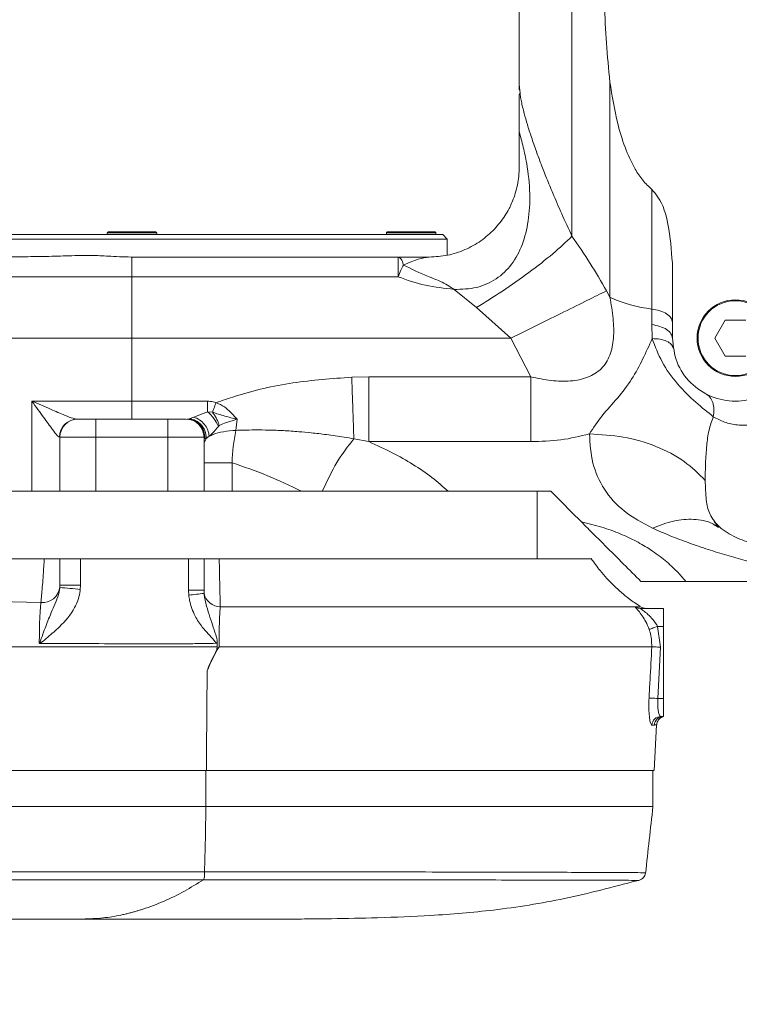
# Model space of a CAD drawing. Header units: millimetres. Extents: x 176 to 9387, y -11044 to -3322.
# Tile 29 of 256: x 4070 to 4149, y -8354 to -8245. Entities that reach past the tile are written whole.
import ezdxf

# ---------------------------------------------------------------- set-up
doc = ezdxf.new("R2010")
doc.units = ezdxf.units.MM
doc.header["$LTSCALE"] = 0.3175
doc.layers.add('1轮廓实线层', color=7, linetype='Continuous', lineweight=18)
doc.layers.add('7标注层', color=4, linetype='Continuous', lineweight=13)
doc.styles.add('标准汉字', font='gbenor.shx', dxfattribs={"bigfont": 'gbcbig.shx'})
doc.dimstyles.new('M1：15', dxfattribs={"dimscale": 15, "dimtxt": 3.5, "dimasz": 2.5, "dimexe": 2, "dimexo": 0, "dimgap": 0.5, "dimtad": 1, "dimdec": 4, "dimdsep": 46, "dimtxsty": '标准汉字', "dimcen": 5, "dimdle": 5, "dimclrd": 1, "dimclre": 1, "dimclrt": 256, "dimadec": 4, "dimazin": 2, "dimtfac": 1, "dimtdec": 4, "dimtmove": 0, "dimatfit": 3, "dimfxl": 1, "dimtolj": 1, "dimarcsym": 0})

# ---------------------------------------------------------------- blocks, each defined once
blk = doc.blocks.new('*D25')
at = {"layer": '7标注层', "color": 1, "lineweight": -2, "ltscale": 20, "transparency": 16777216}
blk.add_line((2886.15, -8313.78), (2975.18, -8298.08), dxfattribs=at)
blk.add_arc((3286.97, -8243.11), 346.6, 196.2021, 353.7979, dxfattribs=at)
at = {"layer": '7标注层', "color": 1, "lineweight": 30, "ltscale": 20, "transparency": 16777216}
for points in [[(3625.3, -8280.21), (3637.78, -8280.89), (3633.57, -8243.11)], [(2948.05, -8341.23), (2960.22, -8338.4), (2945.63, -8303.29)]]:
    blk.add_solid(points, dxfattribs=at)
at = {"layer": 'Defpoints', "color": 0, "lineweight": 30, "ltscale": 20, "transparency": 16777216}
for p in [(3008.69, -8243.11), (4726.49, -8243.11), (2886.15, -8313.78), (1869.32, -8493.08), (3149.69, -8561.36)]:
    blk.add_point(p, dxfattribs=at)
at = {"layer": '7标注层', "ltscale": 20, "transparency": 16777216, "insert": (3314.24, -8554.77), "char_height": 52.5, "attachment_point": 5, "rotation": 5, "style": '标准汉字'}
blk.add_mtext('\\A1;167%%D', dxfattribs=at)

msp = doc.modelspace()

# ---------------------------------------------------------------- linework, layer by layer
at = {"layer": '1轮廓实线层', "ltscale": 20}
for p, q in [((4130.82745, -8198.31493), (4130.82745, -8268.79149)), ((4124.96951, -8208.7683), (4124.96951, -8251.95279)), ((4124.96951, -8246.4046), (4124.96951, -8252.54098)), ((4124.96951, -8251.95279), (4125.06315, -8252.89564)), ((4135.04055, -8251.67553), (4135.04055, -8275.54919)), ((4124.96951, -8257.21176), (4124.96951, -8253.04914)), ((4125.04926, -8252.89553), (4124.9797, -8253.04943)), ((4124.96951, -8257.21176), (4124.96951, -8261.10682)), ((4139.6946, -8276.87181), (4139.6946, -8263.6083)), ((4079.21949, -8268.40682), (4079.21949, -8268.60681)), ((4084.71951, -8268.40682), (4079.21949, -8268.40682)), ((4079.3195, -8268.30682), (4084.61949, -8268.30682)), ((4084.71951, -8268.60681), (4084.71951, -8268.40682)), ((4110.21951, -8268.40682), (4110.21951, -8268.60681)), ((4115.71952, -8268.40682), (4110.21951, -8268.40682)), ((4110.31952, -8268.30682), (4115.61951, -8268.30682)), ((4115.71952, -8268.60681), (4115.71952, -8268.40682)), ((4116.96949, -8269.10682), (4046.9695, -8269.10682)), ((4047.46952, -8268.60681), (4116.46953, -8268.60681)), ((4116.96949, -8269.10682), (4116.46953, -8268.60681)), ((4116.96949, -8270.90154), (4116.96949, -8269.10682)), ((4081.96953, -8271.10682), (4081.96953, -8273.28863)), ((4111.52443, -8271.10682), (4081.96953, -8271.10682)), ((4111.52443, -8271.10682), (4111.52443, -8273.28863)), ((4114.96952, -8271.10682), (4111.52443, -8271.10682)), ((4141.96953, -8280.10682), (4141.96953, -8271.74334)), ((4081.96953, -8280.10673), (4081.96953, -8273.28863)), ((4111.52443, -8273.28863), (4081.96953, -8273.28863)), ((4117.74632, -8274.70224), (4120.22075, -8276.70578)), ((4134.65598, -8274.85975), (4135.04055, -8275.54919)), ((4120.22075, -8276.70578), (4124.04939, -8280.10683)), ((4139.67952, -8278.60502), (4139.6946, -8276.87181)), ((4147.82449, -8278.12362), (4146.67949, -8280.10682)), ((4150.1145, -8278.12362), (4147.82449, -8278.12362)), ((4139.73519, -8280.16188), (4139.67952, -8278.60501)), ((4084.60197, -8280.1067), (4081.96953, -8280.10673)), ((4081.96953, -8280.10673), (4081.96953, -8287.10681)), ((4103.33636, -8280.10701), (4084.60197, -8280.1067)), ((4106.9695, -8280.10673), (4103.33636, -8280.10701)), ((4124.04939, -8280.10683), (4106.9695, -8280.10673)), ((4126.27092, -8284.41359), (4124.04939, -8280.10683)), ((4146.67949, -8280.10682), (4147.82449, -8282.09001)), ((4147.82449, -8282.09001), (4150.1145, -8282.09001)), ((4106.37036, -8284.44697), (4108.2671, -8284.41359)), ((4108.2671, -8284.41359), (4108.2671, -8291.59738)), ((4108.2671, -8284.41359), (4126.27092, -8284.41359)), ((4126.27092, -8284.41359), (4126.27092, -8291.59738)), ((4070.85839, -8297.10682), (4070.85839, -8287.10681)), ((4070.85839, -8287.10681), (4081.96953, -8287.10681)), ((4081.96953, -8289.10682), (4081.96953, -8287.10681)), ((4081.96953, -8287.10681), (4090.36162, -8287.10681)), ((4090.36162, -8288.27662), (4090.36162, -8287.10681)), ((4075.88437, -8289.10682), (4075.96948, -8289.10682)), ((4075.96948, -8289.10682), (4077.96952, -8289.10682)), ((4077.96952, -8289.10682), (4077.96952, -8291.10682)), ((4077.96952, -8289.10682), (4085.96953, -8289.10682)), ((4085.96953, -8289.10682), (4085.96953, -8291.10682)), ((4085.96953, -8289.10682), (4087.96951, -8289.10682)), ((4088.08949, -8289.10682), (4088.32636, -8289.05964)), ((4088.32636, -8289.05964), (4088.84254, -8288.87332)), ((4090.36162, -8288.27662), (4090.89777, -8288.32125)), ((4093.66289, -8289.10682), (4093.50636, -8290.34391)), ((4091.65773, -8289.82128), (4091.56427, -8289.90687)), ((4073.96951, -8291.10682), (4073.91277, -8291.10682)), ((4077.96952, -8291.10682), (4073.96951, -8291.10682)), ((4073.96951, -8297.10682), (4073.96951, -8291.10682)), ((4077.96952, -8291.10682), (4077.96952, -8297.10682)), ((4085.96953, -8291.10682), (4077.96952, -8291.10682)), ((4085.96953, -8297.10682), (4085.96953, -8291.10682)), ((4089.96948, -8291.10682), (4085.96953, -8291.10682)), ((4089.96948, -8291.10682), (4089.96948, -8297.10682)), ((4089.96948, -8291.71687), (4090.20743, -8291.24727)), ((4090.55152, -8290.99884), (4090.20743, -8291.24728)), ((4106.60729, -8291.27689), (4108.2671, -8291.59738)), ((4108.2671, -8291.59738), (4126.27092, -8291.59738)), ((4093.08061, -8293.94019), (4093.08061, -8297.10682)), ((4035.86206, -8297.10682), (4070.85839, -8297.10682)), ((4073.96951, -8297.10682), (4070.85839, -8297.10682)), ((4077.96952, -8297.10682), (4073.96951, -8297.10682)), ((4085.96953, -8297.10682), (4077.96952, -8297.10682)), ((4089.96948, -8297.10682), (4085.96953, -8297.10682)), ((4093.08061, -8297.10682), (4089.96948, -8297.10682)), ((4093.08061, -8297.10682), (4100.78421, -8297.10682)), ((4100.78421, -8297.10682), (4103.09729, -8297.10682)), ((4117.07988, -8297.10682), (4128.46949, -8297.10682)), ((4126.96948, -8304.60682), (4126.96948, -8297.10682)), ((4146.76317, -8300.91073), (4147.09624, -8301.11133)), ((4146.96952, -8300.92655), (4146.96952, -8301.0497)), ((4147.01971, -8300.97558), (4147.05094, -8300.99096)), ((4072.23609, -8304.60682), (4061.13103, -8304.60682)), ((4073.96951, -8307.53657), (4073.96951, -8304.60682)), ((4073.96951, -8304.60682), (4076.25696, -8304.60682)), ((4076.25696, -8304.60682), (4076.25696, -8307.53657)), ((4076.25696, -8304.60682), (4088.25519, -8304.60682)), ((4088.25519, -8308.09402), (4088.25519, -8304.60682)), ((4088.25519, -8304.60682), (4089.96948, -8304.60682)), ((4089.96948, -8304.60682), (4089.96948, -8308.09402)), ((4132.96953, -8304.60682), (4091.65755, -8304.60682)), ((4073.95825, -8307.79659), (4073.96951, -8307.53657)), ((4076.25696, -8307.53657), (4073.96951, -8307.53657)), ((4076.25696, -8307.53657), (4076.23443, -8307.99389)), ((4168.46952, -8307.10682), (4143.45404, -8307.10682)), ((4088.28023, -8308.62584), (4088.25519, -8308.09402)), ((4089.96948, -8308.09402), (4088.25519, -8308.09402)), ((4089.96948, -8308.09402), (4089.982, -8308.43812)), ((4071.8632, -8309.45859), (4055.96664, -8309.10681)), ((4138.44982, -8310.10682), (4140.96948, -8310.10682)), ((4140.96948, -8310.10682), (4140.96948, -8312.10681)), ((4140.32641, -8312.10681), (4140.66747, -8314.4157)), ((4140.96948, -8312.10681), (4140.32641, -8312.10681)), ((4140.96948, -8320.10681), (4140.96948, -8312.10681)), ((4140.66747, -8314.4157), (4140.3661, -8320.10681)), ((4140.3661, -8320.10681), (4140.96948, -8320.10681)), ((4140.96948, -8320.10681), (4140.96948, -8322.10682)), ((4139.97534, -8323.05415), (4139.70306, -8323.05415)), ((4139.96908, -8328.10682), (4140.22836, -8323.01997)), ((4140.96948, -8322.10682), (4140.69256, -8322.10682)), ((4090.17881, -8332.10682), (4090.17881, -8328.10682)), ((4139.81732, -8332.10682), (4139.81732, -8328.10682)), ((4138.23452, -8340.31022), (4138.00314, -8340.3068)), ((4076.46832, -8344.59006), (4066.81362, -8344.59246)), ((4079.9677, -8344.59042), (4076.46832, -8344.59006))]:
    msp.add_line(p, q, dxfattribs=at)
at = {"layer": '1轮廓实线层', "lineweight": 0, "ltscale": 20}
for points in [[(4111.52443, -8271.10682), (4111.60543, -8271.12124), (4111.6859, -8271.16442), (4111.76511, -8271.23605), (4111.84266, -8271.33559), (4111.91788, -8271.46234), (4111.99024, -8271.61539), (4112.05926, -8271.79362), (4112.12447, -8271.99576)], [(4128.46949, -8297.10682), (4129.65432, -8298.29159), (4130.7899, -8299.4272), (4131.8753, -8300.51262)], [(4139.39991, -8312.44014), (4139.44247, -8312.42483), (4139.51185, -8312.39987), (4139.60597, -8312.36602), (4139.7219, -8312.3243), (4139.85625, -8312.27598), (4140.00478, -8312.22252), (4140.16315, -8312.16556), (4140.32641, -8312.10681)], [(4140.66747, -8314.4157), (4140.49533, -8314.40667), (4140.32837, -8314.39791), (4140.17156, -8314.38969), (4140.02958, -8314.38224), (4139.90667, -8314.3758), (4139.80654, -8314.37055), (4139.73221, -8314.36665), (4139.6859, -8314.36422)], [(4140.3661, -8320.10681), (4140.19409, -8320.09764), (4140.02725, -8320.08872), (4139.87049, -8320.08037), (4139.72857, -8320.07279), (4139.60573, -8320.06623), (4139.50559, -8320.06088), (4139.43121, -8320.05691), (4139.38471, -8320.05444)]]:
    msp.add_lwpolyline(points, dxfattribs=at)
at = {"layer": '1轮廓实线层', "ltscale": 20}
for radius in [4.25, 4.15]:
    msp.add_circle((4148.96951, -8280.10682), radius, dxfattribs=at)
at = {"layer": '1轮廓实线层', "lineweight": 0, "ltscale": 20}
for centre, radius, start, end in [((4079.31951, -8268.40682), 0.1, 90, 180), ((4084.61951, -8268.40682), 0.1, 0, 90), ((4110.31951, -8268.40682), 0.1, 90, 180), ((4115.61951, -8268.40682), 0.1, 0, 90), ((4141.28078, -8262.44064), 14.51808, 244.5435737, 263.7276094), ((4075.89868, -8291.09272), 1.98596, 90.4127296, 180.4066128), ((4075.96951, -8291.10682), 2, 90, 180), ((4087.96951, -8291.10682), 2, 0, 90), ((4088.0699, -8291.09175), 1.98503, 355.750722, 89.4345015), ((4087.33515, -8291.76799), 4.62051, 23.7530178, 49.0798282), ((4072.0192, -8307.50377), 1.96103, 265.437257, 351.4125252), ((4071.18707, -8352.99542), 45.2837, 83.6004634, 86.4915375), ((4085.34912, -8274.24587), 34.50469, 274.8730465, 277.7163077), ((4091.81294, -8308.05295), 1.87102, 191.8799359, 268.9648144), ((4138.45018, -8309.12371), 0.98311, 236.1467239, 269.9785107), ((4139.01346, -8309.10674), 1.00007, 235.07654, 269.9475397), ((4140.69674, -8323.10162), 0.99481, 90.2407456, 177.2646563), ((4140.97159, -8323.10433), 0.99752, 90.1210628, 177.1160475)]:
    msp.add_arc(centre, radius, start, end, dxfattribs=at)
at = {"layer": '1轮廓实线层', "ltscale": 20}
for points, knots in [([(4135.04055, -8234.5381), (4134.7567, -8237.36903), (4134.18397, -8243.08117), (4134.75335, -8248.79397), (4135.04055, -8251.67553)], [0, 0, 0, 0, 8.535601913, 17.222837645, 17.222837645, 17.222837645, 17.222837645]), ([(4139.6946, -8263.6083), (4139.34561, -8263.27716), (4138.63477, -8262.60266), (4137.61142, -8261.01973), (4136.65848, -8258.91148), (4135.67241, -8255.67482), (4135.28501, -8253.22281), (4135.04055, -8251.67553)], [0, 0, 0, 0, 1.442860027, 2.938893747, 5.632220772, 8.384702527, 13.09197671, 13.09197671, 13.09197671, 13.09197671]), ([(4125.06315, -8252.89564), (4125.07215, -8253.01369), (4125.09288, -8253.28563), (4125.20661, -8253.83814), (4125.34433, -8254.46828), (4125.55888, -8255.31379), (4125.87326, -8256.41525), (4126.32441, -8257.82675), (4126.84217, -8259.30968), (4127.41216, -8260.83723), (4128.02131, -8262.38638), (4128.7766, -8264.21623), (4129.70679, -8266.36847), (4130.44239, -8267.95894), (4130.82745, -8268.79149)], [0, 0, 0, 0, 0.602746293, 1.388508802, 2.213563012, 3.08059819, 4.496916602, 6.035976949, 7.706721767, 9.150829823, 10.691849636, 12.333728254, 14.538073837, 16.959470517, 16.959470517, 16.959470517, 16.959470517]), ([(4117.74632, -8274.70224), (4118.58835, -8274.67904), (4120.22427, -8274.63396), (4122.48673, -8273.63227), (4124.23682, -8271.94506), (4125.40971, -8269.69741), (4126.05834, -8267.03169), (4126.22026, -8263.94946), (4125.90915, -8261.11938), (4125.4, -8258.7678), (4125.1193, -8257.75319), (4124.96951, -8257.21176)], [0, 0, 0, 0, 2.434949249, 4.730701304, 7.029455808, 9.465679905, 12.139122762, 15.060082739, 18.40797298, 20.370946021, 22.617058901, 22.617058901, 22.617058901, 22.617058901]), ([(4114.96952, -8271.10682), (4115.65045, -8271.0667), (4117.00735, -8270.98675), (4118.97309, -8270.3423), (4120.76528, -8269.34097), (4122.26079, -8268.04035), (4123.23143, -8266.79899), (4123.80381, -8265.81484), (4124.05821, -8265.28542), (4124.17573, -8265.01204), (4124.20993, -8264.9297), (4124.4536, -8264.33935), (4124.72913, -8263.43369), (4124.93815, -8262.13879), (4124.95907, -8261.4503), (4124.96951, -8261.10681)], [0, 0, 0, 0, 1.976136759, 3.937898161, 5.902744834, 7.880149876, 9.840714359, 10.829853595, 11.53335108, 11.728674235, 11.787195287, 11.819713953, 13.783725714, 14.775447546, 15.762765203, 15.762765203, 15.762765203, 15.762765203]), ([(4141.96953, -8271.74334), (4141.86388, -8270.3203), (4141.67911, -8267.83168), (4140.88076, -8264.96107), (4139.93175, -8263.87877), (4139.6946, -8263.6083)], [0, 0, 0, 0, 4.354358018, 7.614880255, 8.70114266, 8.70114266, 8.70114266, 8.70114266]), ([(4120.22075, -8276.70578), (4121.19185, -8276.10263), (4123.20124, -8274.85459), (4126.1139, -8272.7993), (4128.82034, -8270.68969), (4130.15677, -8269.42578), (4130.82745, -8268.79149)], [0, 0, 0, 0, 3.085061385, 6.383577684, 9.812784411, 13.267454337, 13.267454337, 13.267454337, 13.267454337]), ([(4130.82745, -8268.79149), (4131.51334, -8269.78167), (4132.8606, -8271.72662), (4134.06483, -8273.82812), (4134.65598, -8274.85975)], [0, 0, 0, 0, 3.656157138, 7.181603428, 7.181603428, 7.181603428, 7.181603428]), ([(4082.20216, -8271.10615), (4081.33928, -8271.08781), (4079.84436, -8271.05604), (4077.76029, -8270.89542), (4076.09318, -8270.93172), (4074.66596, -8270.97855), (4073.37331, -8271.0124), (4071.62011, -8271.05111), (4069.41629, -8271.07827), (4066.96309, -8271.09368), (4065.11551, -8271.09949), (4064.18366, -8271.10521), (4063.92207, -8271.10682)], [0, 0, 0, 0, 2.518253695, 4.362779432, 6.016958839, 7.285334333, 8.523632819, 9.849356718, 12.573589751, 15.148472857, 17.407481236, 18.289082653, 18.289082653, 18.289082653, 18.289082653]), ([(4112.12447, -8271.99576), (4112.68514, -8271.74189), (4113.7785, -8271.24683), (4114.57935, -8271.15269), (4114.96952, -8271.10682)], [0, 0, 0, 0, 1.546032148, 3.014902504, 3.014902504, 3.014902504, 3.014902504]), ([(4111.52443, -8273.28862), (4111.62845, -8273.04021), (4111.83648, -8272.54341), (4112.02847, -8272.17832), (4112.12447, -8271.99577)], [0, 0, 0, 0, 0.713324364, 1.42665303, 1.42665303, 1.42665303, 1.42665303]), ([(4112.12447, -8271.99577), (4112.99114, -8272.42734), (4114.37467, -8273.11629), (4116.16212, -8273.74011), (4117.12903, -8274.28013), (4117.55696, -8274.57262), (4117.74632, -8274.70205)], [0, 0, 0, 0, 2.958570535, 4.722969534, 5.581047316, 6.262132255, 6.262132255, 6.262132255, 6.262132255]), ([(4035.86206, -8273.28864), (4036.74173, -8273.28864), (4038.50109, -8273.28864), (4042.5314, -8273.28864), (4047.46229, -8273.28864), (4053.27528, -8273.28864), (4059.79764, -8273.28864), (4066.87417, -8273.28864), (4074.32656, -8273.28863), (4079.42187, -8273.28863), (4081.96953, -8273.28863)], [0, 0, 0, 0, 5.763436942, 11.526836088, 17.290270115, 23.053721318, 28.817157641, 34.580602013, 40.344027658, 46.107470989, 46.107470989, 46.107470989, 46.107470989]), ([(4111.52443, -8273.28863), (4112.5205, -8273.65317), (4114.51771, -8274.3841), (4116.67922, -8274.53861), (4117.74241, -8274.70164), (4117.74632, -8274.70224)], [0, 0, 0, 0, 3.202936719, 6.422144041, 6.434038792, 6.434038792, 6.434038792, 6.434038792]), ([(4134.65598, -8274.85975), (4133.982, -8275.19316), (4132.61921, -8275.86731), (4129.97777, -8277.17408), (4127.0775, -8278.60881), (4125.04852, -8279.61256), (4124.04939, -8280.10683)], [0, 0, 0, 0, 2.938768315, 5.942188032, 8.932469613, 11.833494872, 11.833494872, 11.833494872, 11.833494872]), ([(4135.04055, -8275.54919), (4135.17665, -8276.3409), (4135.44027, -8277.87446), (4135.50222, -8280.0618), (4135.14513, -8282.00495), (4134.18431, -8283.57335), (4132.59556, -8284.55783), (4130.62816, -8284.93421), (4128.47143, -8284.87352), (4127.01673, -8284.56948), (4126.27092, -8284.41359)], [0, 0, 0, 0, 2.418458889, 4.684644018, 6.764967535, 8.674223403, 10.523958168, 12.446703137, 14.490308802, 16.640358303, 16.640358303, 16.640358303, 16.640358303]), ([(4139.6946, -8276.87181), (4139.99996, -8276.92566), (4140.62849, -8277.03651), (4141.37384, -8277.38962), (4141.87681, -8277.8385), (4141.9392, -8278.17218), (4141.96953, -8278.33441)], [0, 0, 0, 0, 0.71651542, 1.474840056, 2.233709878, 2.951715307, 2.951715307, 2.951715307, 2.951715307]), ([(4141.96953, -8280.10682), (4141.93902, -8279.94002), (4141.87623, -8279.59675), (4141.37005, -8279.13507), (4140.61933, -8278.77244), (4139.98683, -8278.65976), (4139.67952, -8278.60502)], [0, 0, 0, 0, 0.726881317, 1.495980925, 2.265119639, 2.991956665, 2.991956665, 2.991956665, 2.991956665]), ([(4035.86206, -8280.10681), (4036.58203, -8280.10681), (4038.02198, -8280.1068), (4041.29091, -8280.10679), (4045.79113, -8280.10678), (4051.84058, -8280.10677), (4058.66363, -8280.10676), (4066.08987, -8280.10675), (4073.92577, -8280.10674), (4079.28827, -8280.10673), (4081.96953, -8280.10673)], [0, 0, 0, 0, 4.09483907, 8.189657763, 14.509266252, 20.828896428, 27.14857891, 33.468193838, 39.78781353, 46.107470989, 46.107470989, 46.107470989, 46.107470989]), ([(4132.76377, -8290.73741), (4133.20721, -8290.05962), (4134.09132, -8288.70825), (4135.93423, -8286.75566), (4137.50486, -8284.69706), (4138.69764, -8282.45717), (4139.38889, -8280.92798), (4139.73519, -8280.16188)], [0, 0, 0, 0, 2.5345884, 5.053386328, 7.644808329, 10.195242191, 12.755720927, 12.755720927, 12.755720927, 12.755720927]), ([(4142.05965, -8281.22655), (4142.00734, -8281.07902), (4141.89995, -8280.77615), (4141.37257, -8280.42688), (4140.63418, -8280.19637), (4140.02965, -8280.17319), (4139.73519, -8280.16189)], [0, 0, 0, 0, 0.677949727, 1.391771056, 2.105666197, 2.783607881, 2.783607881, 2.783607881, 2.783607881]), ([(4139.73519, -8280.1619), (4140.05844, -8281.02335), (4140.70408, -8282.74394), (4142.49527, -8285.2638), (4144.62335, -8287.32335), (4145.88403, -8288.32324), (4146.5154, -8288.82399)], [0, 0, 0, 0, 2.809128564, 5.610700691, 8.413707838, 11.22585192, 11.22585192, 11.22585192, 11.22585192]), ([(4155.96953, -8280.10682), (4155.8643, -8281.02299), (4155.65384, -8282.85534), (4154.0351, -8285.18541), (4151.72129, -8286.74235), (4148.96952, -8287.28905), (4146.21774, -8286.74232), (4143.90391, -8285.18544), (4142.28515, -8282.85534), (4142.07474, -8281.02299), (4141.96953, -8280.10682)], [0, 0, 0, 0, 2.799551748, 5.599107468, 8.398633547, 11.198210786, 13.997728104, 16.79730498, 19.596860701, 22.39640053, 22.39640053, 22.39640053, 22.39640053]), ([(4091.29372, -8287.28266), (4092.00971, -8287.0341), (4094.78467, -8286.07075), (4099.81205, -8284.90493), (4104.1794, -8284.59996), (4106.37036, -8284.44697)], [0, 0, 0, 0, 2.279037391, 8.832797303, 15.430391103, 15.430391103, 15.430391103, 15.430391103]), ([(4106.37036, -8284.44697), (4106.39199, -8285.07044), (4106.43558, -8286.32709), (4106.49866, -8288.14481), (4106.55753, -8289.8436), (4106.59081, -8290.80234), (4106.60729, -8291.27689)], [0, 0, 0, 0, 1.699291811, 3.425052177, 5.146686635, 6.834029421, 6.834029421, 6.834029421, 6.834029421]), ([(4146.5154, -8288.82399), (4146.55497, -8288.55099), (4146.6356, -8287.99481), (4146.49706, -8287.24613), (4146.18657, -8286.63583), (4145.85178, -8286.40351), (4145.68868, -8286.29034)], [0, 0, 0, 0, 0.714599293, 1.455836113, 2.191331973, 2.89000337, 2.89000337, 2.89000337, 2.89000337]), ([(4070.85839, -8287.10681), (4070.863, -8287.10878), (4071.56894, -8287.40905), (4072.83664, -8287.96116), (4074.35849, -8288.60614), (4075.39126, -8289.02027), (4075.74071, -8289.0816), (4075.88437, -8289.10682)], [0, 0, 0, 0, 0.013182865, 2.01892818, 3.673804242, 4.702763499, 5.421110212, 5.421110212, 5.421110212, 5.421110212]), ([(4073.91277, -8291.10682), (4073.86308, -8291.08382), (4073.79526, -8291.05244), (4073.54848, -8290.78806), (4073.05276, -8290.14419), (4072.11067, -8288.81872), (4071.31373, -8287.71202), (4070.86091, -8287.11017), (4070.85839, -8287.10681)], [0, 0, 0, 0, 0.547507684, 0.74725182, 1.724864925, 3.235890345, 5.040929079, 5.051044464, 5.051044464, 5.051044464, 5.051044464]), ([(4090.36162, -8287.10681), (4090.57072, -8287.1206), (4090.88959, -8287.14161), (4091.19017, -8287.24655), (4091.29366, -8287.28267)], [0, 0, 0, 0, 0.6275820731, 0.9570990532, 0.9570990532, 0.9570990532, 0.9570990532]), ([(4090.89777, -8288.32125), (4090.94985, -8288.18463), (4091.07183, -8287.86472), (4091.21286, -8287.49469), (4091.29366, -8287.28267)], [0, 0, 0, 0, 0.474652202, 1.111470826, 1.111470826, 1.111470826, 1.111470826]), ([(4091.29378, -8287.28271), (4091.2938, -8287.28271), (4091.39441, -8287.30786), (4091.79688, -8287.45428), (4092.67555, -8287.98943), (4093.25118, -8288.70076), (4093.66084, -8289.1048), (4093.66289, -8289.10682)], [0, 0, 0, 0, 0.000061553, 0.311689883, 1.282906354, 3.045279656, 3.054128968, 3.054128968, 3.054128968, 3.054128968]), ([(4088.32636, -8289.05964), (4088.45321, -8289.07714), (4088.70689, -8289.11214), (4089.07189, -8289.26328), (4089.40659, -8289.4799), (4089.69726, -8289.76039), (4089.93253, -8290.09148), (4090.10087, -8290.46002), (4090.20259, -8290.85163), (4090.20581, -8291.11539), (4090.20743, -8291.24727)], [0, 0, 0, 0, 0.399188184, 0.798339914, 1.197518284, 1.596720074, 1.995901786, 2.395057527, 2.794246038, 3.193418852, 3.193418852, 3.193418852, 3.193418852]), ([(4088.84254, -8288.87332), (4088.90752, -8288.84784), (4089.3158, -8288.68776), (4089.84062, -8288.47736), (4090.29874, -8288.30085), (4090.36162, -8288.27662)], [0, 0, 0, 0, 0.229122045, 1.439507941, 1.632098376, 1.632098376, 1.632098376, 1.632098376]), ([(4088.84254, -8288.87332), (4089.05702, -8288.95809), (4089.486, -8289.12762), (4090.03561, -8289.65724), (4090.43633, -8290.30955), (4090.51313, -8290.76907), (4090.55152, -8290.99883)], [0, 0, 0, 0, 0.729885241, 1.459768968, 2.189662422, 2.919553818, 2.919553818, 2.919553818, 2.919553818]), ([(4090.89777, -8288.32125), (4090.98138, -8288.43333), (4091.14862, -8288.65751), (4091.36315, -8289.0395), (4091.54236, -8289.4346), (4091.61927, -8289.69239), (4091.65773, -8289.82128)], [0, 0, 0, 0, 0.423737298, 0.847495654, 1.271264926, 1.694998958, 1.694998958, 1.694998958, 1.694998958]), ([(4090.89777, -8288.32125), (4091.35223, -8288.47265), (4092.25791, -8288.77436), (4093.18327, -8288.99143), (4093.65776, -8289.10558), (4093.66289, -8289.10682)], [0, 0, 0, 0, 1.436057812, 2.861838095, 2.877410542, 2.877410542, 2.877410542, 2.877410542]), ([(4093.66289, -8289.10682), (4093.65778, -8289.10838), (4093.56354, -8289.13727), (4093.37736, -8289.19257), (4092.97491, -8289.31154), (4092.36535, -8289.47579), (4091.91548, -8289.69544), (4091.65773, -8289.82128)], [0, 0, 0, 0, 0.015403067, 0.284296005, 0.559968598, 1.233254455, 2.136557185, 2.136557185, 2.136557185, 2.136557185]), ([(4146.5154, -8288.82399), (4146.34111, -8289.32049), (4145.9761, -8290.36034), (4145.7605, -8292.14124), (4145.6377, -8294.08232), (4145.62301, -8295.27583), (4145.61531, -8295.90207)], [0, 0, 0, 0, 1.489639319, 3.119846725, 5.052953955, 7.187006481, 7.187006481, 7.187006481, 7.187006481]), ([(4152.46948, -8289.24639), (4151.92521, -8289.43251), (4150.83699, -8289.80463), (4149.18679, -8289.80047), (4147.68824, -8289.46074), (4146.91231, -8289.03948), (4146.5154, -8288.82399)], [0, 0, 0, 0, 1.560679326, 3.120444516, 4.647465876, 6.246629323, 6.246629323, 6.246629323, 6.246629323]), ([(4091.56427, -8289.90687), (4091.52239, -8289.95562), (4091.21823, -8290.30969), (4090.85793, -8290.71201), (4090.59466, -8290.95845), (4090.55152, -8290.99883)], [0, 0, 0, 0, 0.175579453, 1.275286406, 1.490819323, 1.490819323, 1.490819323, 1.490819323]), ([(4093.50636, -8290.34391), (4093.63718, -8290.33877), (4093.89998, -8290.32844), (4094.62459, -8290.30657), (4095.71785, -8290.29066), (4097.21425, -8290.30776), (4098.8197, -8290.3695), (4100.38217, -8290.47332), (4101.97688, -8290.61889), (4103.6572, -8290.81449), (4105.23801, -8291.04181), (4106.24805, -8291.21521), (4106.60729, -8291.27689)], [0, 0, 0, 0, 0.390446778, 0.784378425, 2.163095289, 3.654598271, 5.257961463, 6.972556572, 8.349434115, 10.066474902, 12.060171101, 13.160671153, 13.160671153, 13.160671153, 13.160671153]), ([(4090.20743, -8291.24726), (4090.16656, -8291.25855), (4090.10272, -8291.27618), (4090.06357, -8291.24871), (4090.04947, -8291.23883)], [0, 0, 0, 0, 0.1111567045, 0.1736623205, 0.1736623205, 0.1736623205, 0.1736623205]), ([(4090.55158, -8290.99882), (4090.68829, -8290.93015), (4091.09832, -8290.7242), (4092.08309, -8290.45551), (4093.03194, -8290.38111), (4093.50636, -8290.34391)], [0, 0, 0, 0, 0.612206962, 1.83621548, 3.060238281, 3.060238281, 3.060238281, 3.060238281]), ([(4093.50636, -8290.34395), (4093.29349, -8291.53102), (4093.08061, -8292.71812), (4093.08061, -8293.94014), (4093.08061, -8293.94016)], [0, 0, 0, 0, 3.634023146, 3.63408223, 3.63408223, 3.63408223, 3.63408223]), ([(4103.09729, -8297.10682), (4103.61636, -8295.99457), (4104.64938, -8293.78103), (4105.95681, -8292.10884), (4106.60729, -8291.27689)], [0, 0, 0, 0, 3.441381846, 6.848829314, 6.848829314, 6.848829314, 6.848829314]), ([(4126.27092, -8291.59738), (4127.38339, -8291.56659), (4129.60775, -8291.50501), (4131.71194, -8290.99323), (4132.76377, -8290.73741)], [0, 0, 0, 0, 3.293907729, 6.586138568, 6.586138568, 6.586138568, 6.586138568]), ([(4132.76377, -8290.73741), (4134.02911, -8290.80648), (4136.60285, -8290.94697), (4140.21944, -8292.03717), (4143.39509, -8293.67659), (4144.88353, -8295.16857), (4145.61531, -8295.90208)], [0, 0, 0, 0, 3.52495397, 7.169823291, 10.814661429, 14.339574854, 14.339574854, 14.339574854, 14.339574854]), ([(4132.76377, -8290.73741), (4132.83393, -8291.83934), (4132.97421, -8294.04283), (4134.29377, -8296.92897), (4136.45128, -8299.41594), (4138.66289, -8300.60583), (4139.76863, -8301.20074)], [0, 0, 0, 0, 3.387683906, 6.774199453, 10.159799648, 13.544999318, 13.544999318, 13.544999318, 13.544999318]), ([(4117.07988, -8297.10682), (4116.50314, -8296.58709), (4115.34926, -8295.54729), (4113.21266, -8294.11724), (4110.86531, -8292.77778), (4109.14467, -8291.99608), (4108.2671, -8291.59738)], [0, 0, 0, 0, 2.612978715, 5.227697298, 7.789940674, 10.457048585, 10.457048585, 10.457048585, 10.457048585]), ([(4089.96948, -8293.94016), (4090.01343, -8293.94016), (4090.10133, -8293.94015), (4090.78958, -8293.94016), (4091.7957, -8293.94016), (4092.6523, -8293.94016), (4093.08061, -8293.94016)], [0, 0, 0, 0, 0.777805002, 1.555586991, 2.333335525, 3.111124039, 3.111124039, 3.111124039, 3.111124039]), ([(4093.08061, -8293.94019), (4094.40518, -8294.39515), (4097.07404, -8295.31186), (4099.54141, -8296.50556), (4100.78421, -8297.10682)], [0, 0, 0, 0, 4.141156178, 8.343995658, 8.343995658, 8.343995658, 8.343995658]), ([(4145.61531, -8295.90208), (4145.64179, -8296.63646), (4145.6933, -8298.06475), (4145.98429, -8299.4892), (4146.43974, -8300.13061), (4146.59503, -8300.34931)], [0, 0, 0, 0, 1.920027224, 3.734237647, 4.672834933, 4.672834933, 4.672834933, 4.672834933]), ([(4103.09729, -8297.10682), (4104.28691, -8297.10682), (4106.66605, -8297.10682), (4110.09599, -8297.10682), (4112.96075, -8297.10682), (4115.26921, -8297.10682), (4116.47703, -8297.10682), (4117.07988, -8297.10682)], [0, 0, 0, 0, 3.634614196, 7.268875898, 10.580934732, 12.284735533, 13.982594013, 13.982594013, 13.982594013, 13.982594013]), ([(4143.45404, -8307.10682), (4143.14596, -8306.74139), (4142.53713, -8306.01925), (4141.24029, -8304.81091), (4139.71674, -8303.67045), (4138.01531, -8302.65738), (4136.20776, -8301.80508), (4134.17665, -8301.05452), (4132.6424, -8300.69325), (4131.8753, -8300.51262)], [0, 0, 0, 0, 2.317546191, 4.579872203, 6.803938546, 8.540265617, 10.20555362, 11.906038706, 13.606407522, 13.606407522, 13.606407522, 13.606407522]), ([(4131.8753, -8300.51262), (4132.34529, -8300.9826), (4133.28509, -8301.92237), (4134.87653, -8303.51384), (4136.57292, -8305.21019), (4137.83664, -8306.47395), (4138.46948, -8307.10682)], [0, 0, 0, 0, 1.543175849, 3.085768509, 6.200792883, 9.325593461, 9.325593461, 9.325593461, 9.325593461]), ([(4139.76863, -8301.20074), (4140.5525, -8300.89079), (4142.13011, -8300.26699), (4144.36252, -8300.15854), (4145.93899, -8300.38382), (4146.6356, -8300.82917), (4146.76317, -8300.91073)], [0, 0, 0, 0, 2.267346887, 4.563206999, 6.835661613, 7.345129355, 7.345129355, 7.345129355, 7.345129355]), ([(4139.76863, -8301.20074), (4140.42177, -8301.48735), (4141.73541, -8302.06379), (4143.81189, -8302.84374), (4145.91482, -8303.56172), (4148.00279, -8304.21032), (4150.17528, -8304.83976), (4151.65901, -8305.23576), (4152.46948, -8305.45207)], [0, 0, 0, 0, 2.196337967, 4.417362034, 6.705596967, 8.854382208, 10.921912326, 13.410793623, 13.410793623, 13.410793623, 13.410793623]), ([(4146.5787, -8300.362), (4146.66347, -8300.47415), (4147.16893, -8301.14283), (4148.48765, -8302.00734), (4150.40601, -8302.84508), (4151.78947, -8302.94331), (4152.46948, -8302.99159)], [0, 0, 0, 0, 0.427295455, 2.54768897, 4.667986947, 6.717615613, 6.717615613, 6.717615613, 6.717615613]), ([(4146.59503, -8300.34931), (4146.6774, -8300.53295), (4146.79301, -8300.79071), (4147.06339, -8300.9699), (4147.14113, -8301.02143)], [0, 0, 0, 0, 0.6422312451, 0.9013956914, 0.9013956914, 0.9013956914, 0.9013956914]), ([(4071.8632, -8309.45859), (4071.9131, -8308.93287), (4072.01441, -8307.86559), (4072.14539, -8306.06542), (4072.21874, -8304.88583), (4072.23609, -8304.60682)], [0, 0, 0, 0, 2.071453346, 4.205368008, 4.866505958, 4.866505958, 4.866505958, 4.866505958]), ([(4072.23609, -8304.60682), (4072.4196, -8304.60682), (4072.78531, -8304.60682), (4073.29335, -8304.60682), (4073.7664, -8304.60682), (4073.95304, -8304.60682), (4073.96642, -8304.60682), (4073.96951, -8304.60682)], [0, 0, 0, 0, 0.264713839, 0.527516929, 0.9385575, 1.549658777, 1.733422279, 1.733422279, 1.733422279, 1.733422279]), ([(4089.96948, -8304.60682), (4089.99819, -8304.60682), (4090.05069, -8304.60682), (4090.45128, -8304.60682), (4090.96181, -8304.60682), (4091.3909, -8304.60682), (4091.62047, -8304.60682), (4091.65755, -8304.60682)], [0, 0, 0, 0, 0.527088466, 0.964205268, 1.321276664, 1.628819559, 1.688063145, 1.688063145, 1.688063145, 1.688063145]), ([(4091.65755, -8304.60682), (4091.67659, -8305.63877), (4091.71419, -8307.67578), (4091.75768, -8309.18099), (4091.77914, -8309.92366)], [0, 0, 0, 0, 2.694268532, 5.318303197, 5.318303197, 5.318303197, 5.318303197]), ([(4138.38932, -8309.86949), (4137.98335, -8309.60127), (4136.95828, -8308.92403), (4135.46782, -8307.59966), (4134.04174, -8306.10453), (4133.28538, -8305.02279), (4132.96541, -8304.56519)], [0, 0, 0, 0, 1.461368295, 3.689965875, 5.976812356, 7.653498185, 7.653498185, 7.653498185, 7.653498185]), ([(4071.68099, -8313.95941), (4071.68331, -8313.95912), (4071.68646, -8313.95874), (4071.6946, -8313.95481), (4071.70505, -8313.94462), (4071.75534, -8313.86603), (4071.89355, -8313.45046), (4072.25401, -8312.47165), (4072.8502, -8310.87033), (4073.53368, -8309.44176), (4073.90104, -8308.31991), (4073.94995, -8307.87247), (4073.95825, -8307.79659)], [0, 0, 0, 0, 0.006505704, 0.008844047, 0.025257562, 0.046244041, 0.269867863, 1.234223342, 2.995944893, 5.276672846, 6.377859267, 6.602732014, 6.602732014, 6.602732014, 6.602732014]), ([(4138.46948, -8307.10682), (4139.00466, -8307.10682), (4140.07808, -8307.10682), (4141.92645, -8307.10682), (4143.06906, -8307.10682), (4143.45404, -8307.10682)], [0, 0, 0, 0, 1.980540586, 3.972421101, 4.984557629, 4.984557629, 4.984557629, 4.984557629]), ([(4076.23443, -8307.99389), (4076.21813, -8308.1242), (4076.13066, -8308.82347), (4075.54503, -8310.36577), (4074.19499, -8311.96219), (4072.83305, -8313.10622), (4072.12504, -8313.73646), (4071.82204, -8313.9514), (4071.7639, -8313.99264)], [0, 0, 0, 0, 0.395826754, 2.124193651, 4.876938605, 6.618213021, 7.529478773, 7.745850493, 7.745850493, 7.745850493, 7.745850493]), ([(4091.32972, -8313.98232), (4091.30431, -8313.93713), (4091.24357, -8313.82913), (4090.71386, -8313.23618), (4089.84842, -8312.36512), (4088.88561, -8310.87444), (4088.41076, -8309.63752), (4088.30637, -8308.82841), (4088.28023, -8308.62584)], [0, 0, 0, 0, 0.156019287, 0.372886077, 2.393870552, 3.864628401, 5.703995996, 6.318334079, 6.318334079, 6.318334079, 6.318334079]), ([(4089.982, -8308.43812), (4089.99543, -8308.57371), (4090.05352, -8309.1601), (4090.31338, -8310.13959), (4090.83564, -8311.6774), (4091.20678, -8312.84356), (4091.44291, -8313.58553)], [0, 0, 0, 0, 0.418781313, 1.811048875, 3.103956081, 5.365396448, 5.365396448, 5.365396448, 5.365396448]), ([(4071.68099, -8313.95941), (4071.68204, -8313.71198), (4071.68547, -8312.90334), (4071.71427, -8311.59124), (4071.77616, -8310.23369), (4071.83416, -8309.7172), (4071.8632, -8309.45859)], [0, 0, 0, 0, 0.573549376, 1.874469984, 3.189037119, 4.507428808, 4.507428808, 4.507428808, 4.507428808]), ([(4091.77914, -8309.92366), (4091.75127, -8310.27533), (4091.69565, -8310.97729), (4091.65029, -8312.50647), (4091.6389, -8313.63268), (4091.64024, -8314.24479), (4091.64035, -8314.30927), (4091.64044, -8314.36426)], [0, 0, 0, 0, 1.444085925, 2.88253546, 4.279958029, 4.304207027, 4.444632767, 4.444632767, 4.444632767, 4.444632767]), ([(4138.35075, -8309.92373), (4138.35329, -8309.92374), (4138.3599, -8309.92376), (4137.5691, -8309.92373), (4136.08497, -8309.92356), (4133.87126, -8309.92342), (4131.01895, -8309.92352), (4127.5498, -8309.92389), (4123.4892, -8309.92418), (4118.90852, -8309.92413), (4113.86912, -8309.9238), (4108.42137, -8309.92356), (4102.64788, -8309.92361), (4097.06818, -8309.92373), (4093.38879, -8309.92368), (4091.77914, -8309.92366)], [0, 0, 0, 0, 2.349223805, 6.114672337, 9.86813405, 13.619214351, 17.382298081, 21.13339299, 24.890748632, 28.660121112, 32.417493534, 36.165889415, 39.926254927, 43.674716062, 46.58991466, 46.58991466, 46.58991466, 46.58991466]), ([(4139.39991, -8312.44014), (4139.3732, -8312.36839), (4139.23608, -8312), (4139.04471, -8311.6028), (4138.73515, -8311.06265), (4138.40451, -8310.58637), (4138.04392, -8310.1778), (4137.8595, -8309.97044), (4137.88899, -8309.94968), (4137.90253, -8309.94015)], [0, 0, 0, 0, 0.150507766, 0.772645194, 0.872206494, 1.512345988, 2.152860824, 2.604575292, 2.987963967, 2.987963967, 2.987963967, 2.987963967]), ([(4137.90253, -8309.94015), (4138.06582, -8309.94015), (4138.39256, -8309.94015), (4138.41813, -8309.94015), (4138.43092, -8309.94015)], [0, 0, 0, 0, 0.2640833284, 0.5283951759, 0.5283951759, 0.5283951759, 0.5283951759]), ([(4138.44982, -8310.10682), (4138.43784, -8310.11071), (4138.4215, -8310.11602), (4138.47121, -8310.16817), (4138.67415, -8310.30984), (4139.1297, -8310.64027), (4139.69924, -8311.17514), (4140.10528, -8311.70961), (4140.29437, -8312.04927), (4140.32641, -8312.10681)], [0, 0, 0, 0, 0.220306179, 0.300790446, 0.681621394, 1.289320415, 1.937405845, 2.669838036, 2.819230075, 2.819230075, 2.819230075, 2.819230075]), ([(4139.6859, -8314.36422), (4139.66752, -8313.81142), (4139.64566, -8313.15394), (4139.43367, -8312.53818), (4139.39991, -8312.44014)], [0, 0, 0, 0, 1.652860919, 1.9658629, 1.9658629, 1.9658629, 1.9658629]), ([(4071.7639, -8313.99264), (4071.75169, -8313.99202), (4071.72934, -8313.99088), (4071.70387, -8313.98033), (4071.68901, -8313.96887), (4071.68349, -8313.96235), (4071.68099, -8313.95941)], [0, 0, 0, 0, 0.03693970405, 0.06764316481, 0.08172055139, 0.09334217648, 0.09334217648, 0.09334217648, 0.09334217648]), ([(4071.7639, -8313.99264), (4072.4991, -8313.99285), (4076.53279, -8313.99404), (4080.86501, -8314.04774), (4085.65382, -8314.05707), (4087.68823, -8314.03829), (4089.42342, -8314.01314), (4090.42251, -8313.99611), (4090.87655, -8313.98921), (4091.32972, -8313.98232)], [0, 0, 0, 0, 2.205926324, 12.102924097, 12.996797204, 16.572456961, 18.203745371, 18.206365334, 19.566681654, 19.566681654, 19.566681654, 19.566681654]), ([(4091.64044, -8314.36426), (4091.638, -8314.36828), (4091.12368, -8315.21464), (4090.71844, -8316.12221), (4090.31513, -8317.02546)], [0, 0, 0, 0, 0.014155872, 2.97822089, 2.97822089, 2.97822089, 2.97822089]), ([(4091.44291, -8313.58553), (4091.44197, -8313.62945), (4091.44038, -8313.70371), (4091.4292, -8313.79883), (4091.41451, -8313.8695), (4091.39759, -8313.92016), (4091.37815, -8313.95481), (4091.36074, -8313.97272), (4091.3445, -8313.98108), (4091.33423, -8313.98194), (4091.32972, -8313.98232)], [0, 0, 0, 0, 0.1322856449, 0.2236890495, 0.2876161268, 0.3491954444, 0.3836207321, 0.4063180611, 0.4237482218, 0.4373740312, 0.4373740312, 0.4373740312, 0.4373740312]), ([(4091.44202, -8314.36426), (4091.44186, -8314.23633), (4091.44153, -8313.97635), (4091.44245, -8313.71718), (4091.44291, -8313.58553)], [0, 0, 0, 0, 0.3831649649, 0.7787299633, 0.7787299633, 0.7787299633, 0.7787299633]), ([(4091.44202, -8314.36426), (4091.07292, -8314.36426), (4087.4045, -8314.36426), (4070.53975, -8314.36428), (4046.95506, -8314.36428), (4026.68852, -8314.36427), (4019.60155, -8314.36426)], [0, 0, 0, 0, 1.106559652, 10.998122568, 50.564607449, 71.840465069, 71.840465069, 71.840465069, 71.840465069]), ([(4090.31513, -8317.02546), (4090.4844, -8316.57442), (4090.77788, -8315.79241), (4091.317, -8314.96865), (4091.41546, -8314.49263), (4091.44202, -8314.36426)], [0, 0, 0, 0, 1.455908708, 2.524223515, 2.918708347, 2.918708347, 2.918708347, 2.918708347]), ([(4139.6859, -8314.36422), (4139.19533, -8314.36421), (4138.21419, -8314.36419), (4135.81619, -8314.36419), (4132.78384, -8314.36416), (4129.12964, -8314.36415), (4124.89122, -8314.36415), (4120.09806, -8314.36417), (4114.83144, -8314.36418), (4109.27935, -8314.36421), (4103.52833, -8314.36424), (4097.68492, -8314.36425), (4093.65341, -8314.36426), (4091.64044, -8314.36426)], [0, 0, 0, 0, 4.543837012, 9.087724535, 13.510896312, 17.948180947, 22.371454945, 26.793359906, 31.229327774, 35.651153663, 39.778774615, 43.917838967, 48.04545641, 48.04545641, 48.04545641, 48.04545641]), ([(4139.38471, -8320.05444), (4139.42019, -8319.38871), (4139.52126, -8317.49201), (4139.6211, -8315.59524), (4139.6859, -8314.36422)], [0, 0, 0, 0, 2.000005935, 5.698182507, 5.698182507, 5.698182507, 5.698182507]), ([(4090.23204, -8328.10682), (4090.24763, -8326.03831), (4090.27546, -8322.34459), (4090.30301, -8318.65074), (4090.31513, -8317.02546)], [0, 0, 0, 0, 6.205801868, 11.081664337, 11.081664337, 11.081664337, 11.081664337]), ([(4139.70306, -8323.05415), (4139.67082, -8323.03695), (4139.59387, -8322.99591), (4139.48208, -8322.61519), (4139.39271, -8321.93571), (4139.34962, -8321.04766), (4139.373, -8320.38588), (4139.38471, -8320.05444)], [0, 0, 0, 0, 0.473459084, 1.129962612, 1.781197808, 2.433902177, 3.088811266, 3.088811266, 3.088811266, 3.088811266]), ([(4140.3661, -8320.10681), (4140.35448, -8320.32793), (4140.33123, -8320.7703), (4140.37625, -8321.36382), (4140.46792, -8321.81582), (4140.58179, -8322.06815), (4140.65979, -8322.09538), (4140.69256, -8322.10682)], [0, 0, 0, 0, 0.442794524, 0.885869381, 1.332166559, 1.786139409, 2.114987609, 2.114987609, 2.114987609, 2.114987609]), ([(4140.22842, -8323.01997), (4140.21419, -8323.02727), (4140.19208, -8323.03861), (4140.03229, -8323.05006), (4139.97534, -8323.05415)], [0, 0, 0, 0, 0.1661387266, 0.2581384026, 0.2581384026, 0.2581384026, 0.2581384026]), ([(4140.2519, -8323.02042), (4140.25067, -8322.97423), (4140.24699, -8322.83677), (4140.32872, -8322.63264), (4140.45285, -8322.43678), (4140.59061, -8322.30083), (4140.7129, -8322.21543), (4140.80282, -8322.16871), (4140.85051, -8322.14793), (4140.8793, -8322.13645), (4140.90658, -8322.12647), (4140.9388, -8322.1158), (4140.96238, -8322.10913), (4140.9669, -8322.10811), (4140.96966, -8322.10748)], [0, 0, 0, 0, 0.057252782, 0.170382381, 0.265882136, 0.345884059, 0.409758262, 0.452812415, 0.477582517, 0.501713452, 0.538569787, 0.616500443, 0.865021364, 1.257495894, 1.257495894, 1.257495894, 1.257495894]), ([(4090.17881, -8328.10682), (4083.9737, -8328.10682), (4071.601, -8328.10682), (4053.09762, -8328.10682), (4034.69288, -8328.10682), (4016.37067, -8328.10682), (3998.11849, -8328.10682), (3979.92649, -8328.10682), (3951.23736, -8328.10682), (3912.06022, -8328.10682), (3879.09197, -8328.10682), (3862.60041, -8328.10682)], [0, 0, 0, 0, 18.539772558, 36.967395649, 55.305695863, 73.57253449, 91.781509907, 109.944027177, 128.069470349, 177.80149266, 227.578401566, 227.578401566, 227.578401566, 227.578401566]), ([(4090.23204, -8328.10682), (4084.94537, -8328.10682), (4074.67813, -8328.10682), (4059.74097, -8328.10682), (4045.71288, -8328.10682), (4031.63807, -8328.10682), (4015.91302, -8328.10682), (3998.53927, -8328.10682), (3979.92351, -8328.10682), (3960.93577, -8328.10682), (3941.51294, -8328.10682), (3921.64971, -8328.10682), (3901.86651, -8328.10682), (3882.11292, -8328.10682), (3869.08819, -8328.10682), (3862.66085, -8328.10682)], [0, 0, 0, 0, 15.795465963, 30.676343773, 44.64278233, 57.732532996, 72.767205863, 91.688458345, 109.740078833, 128.533113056, 148.617826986, 168.035362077, 188.222253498, 208.153605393, 227.571189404, 227.571189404, 227.571189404, 227.571189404]), ([(4139.71016, -8328.10682), (4139.7422, -8328.10682), (4139.8971, -8328.10682), (4139.0618, -8328.10682), (4137.16122, -8328.10682), (4134.11656, -8328.10682), (4130.08996, -8328.10682), (4125.11503, -8328.10682), (4119.31873, -8328.10682), (4112.7904, -8328.10682), (4105.66811, -8328.10682), (4098.0952, -8328.10682), (4092.8187, -8328.10682), (4090.17881, -8328.10682)], [0, 0, 0, 0, 1.274157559, 6.1585115, 11.003381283, 15.877472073, 20.73713591, 25.587856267, 30.469013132, 35.312270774, 40.192910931, 45.046065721, 49.905226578, 49.905226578, 49.905226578, 49.905226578]), ([(4139.91597, -8328.10682), (4139.90319, -8328.10682), (4139.87388, -8328.10682), (4139.10475, -8328.10682), (4137.74884, -8328.10682), (4135.77909, -8328.10682), (4133.24782, -8328.10682), (4130.16032, -8328.10682), (4126.55897, -8328.10682), (4122.46528, -8328.10682), (4117.9333, -8328.10682), (4112.99112, -8328.10682), (4107.70171, -8328.10682), (4102.09804, -8328.10682), (4096.26489, -8328.10682), (4092.24286, -8328.10682), (4090.23204, -8328.10682)], [0, 0, 0, 0, 2.758990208, 6.325271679, 9.896341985, 13.466607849, 17.04765029, 20.629559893, 24.226160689, 27.824411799, 31.441315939, 35.056741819, 38.697970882, 42.341076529, 46.012863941, 49.68392849, 49.68392849, 49.68392849, 49.68392849]), ([(3862.60041, -8332.10682), (3876.59402, -8332.10682), (3904.55898, -8332.10682), (3946.72203, -8332.10682), (3979.65268, -8332.10682), (4003.32131, -8332.10682), (4017.67013, -8332.10682), (4032.06244, -8332.10682), (4046.50399, -8332.10682), (4061.00223, -8332.10682), (4075.56614, -8332.10682), (4085.29981, -8332.10682), (4090.17881, -8332.10682)], [0, 0, 0, 0, 42.246721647, 84.426229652, 126.710556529, 140.994411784, 155.308664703, 169.659216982, 184.052459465, 198.496407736, 213.001028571, 227.578401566, 227.578401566, 227.578401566, 227.578401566]), ([(4090.17881, -8332.10682), (4090.1605, -8333.31376), (4090.12386, -8335.72769), (4090.05933, -8338.14148), (4090.02706, -8339.34839)], [0, 0, 0, 0, 3.621567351, 7.243287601, 7.243287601, 7.243287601, 7.243287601]), ([(4090.17881, -8332.10682), (4092.16397, -8332.10682), (4096.12527, -8332.10682), (4101.89623, -8332.10682), (4107.4631, -8332.10682), (4112.75114, -8332.10682), (4117.69581, -8332.10682), (4122.25532, -8332.10682), (4126.37948, -8332.10682), (4130.01891, -8332.10682), (4133.13195, -8332.10682), (4135.68753, -8332.10682), (4137.66679, -8332.10682), (4139.01906, -8332.10682), (4139.7462, -8332.10682), (4139.74871, -8332.10682), (4139.74973, -8332.10682)], [0, 0, 0, 0, 3.623809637, 7.231190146, 10.861269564, 14.493793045, 18.100667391, 21.721503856, 25.360873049, 28.969882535, 32.583801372, 36.225907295, 39.839760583, 43.449439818, 47.08987503, 49.570918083, 49.570918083, 49.570918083, 49.570918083]), ([(4138.99436, -8339.51549), (4139.13151, -8338.28071), (4139.40581, -8335.81115), (4139.68011, -8333.34159), (4139.81727, -8332.10682)], [0, 0, 0, 0, 3.7271198, 7.454231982, 7.454231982, 7.454231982, 7.454231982]), ([(4063.8133, -8339.35248), (4068.17347, -8339.3518), (4076.91005, -8339.35043), (4085.64931, -8339.34907), (4090.02706, -8339.34839)], [0, 0, 0, 0, 13.082537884, 26.213765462, 26.213765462, 26.213765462, 26.213765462]), ([(4089.90779, -8340.22592), (4089.92802, -8340.1978), (4089.96727, -8340.14323), (4090.00789, -8339.93931), (4090.03122, -8339.6726), (4090.02848, -8339.45865), (4090.02706, -8339.34839)], [0, 0, 0, 0, 0.2323252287, 0.4508651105, 0.6694071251, 0.9017423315, 0.9017423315, 0.9017423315, 0.9017423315]), ([(4090.02706, -8339.34839), (4092.42647, -8339.34817), (4097.24743, -8339.34773), (4104.18227, -8339.35314), (4110.7722, -8339.35972), (4116.87677, -8339.37054), (4122.40088, -8339.38411), (4127.26651, -8339.39476), (4131.37679, -8339.40516), (4134.65623, -8339.42644), (4137.10426, -8339.3949), (4138.52896, -8339.45394), (4139.1228, -8339.46746), (4138.97194, -8339.45389), (4138.95777, -8339.45261)], [0, 0, 0, 0, 4.416442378, 8.873658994, 13.297499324, 17.732949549, 22.185068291, 26.605149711, 31.060052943, 35.494306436, 39.921668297, 44.381518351, 48.804590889, 49.263148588, 49.263148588, 49.263148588, 49.263148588]), ([(4138.2524, -8340.31646), (4138.44604, -8340.2277), (4138.83401, -8340.04988), (4138.94557, -8339.64699), (4139.00146, -8339.44519)], [0, 0, 0, 0, 0.632497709, 1.267232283, 1.267232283, 1.267232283, 1.267232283]), ([(4089.90779, -8340.22592), (4085.53004, -8340.22642), (4076.79018, -8340.22742), (4068.05305, -8340.22859), (4063.6923, -8340.22918)], [0, 0, 0, 0, 13.131208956, 26.215493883, 26.215493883, 26.215493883, 26.215493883]), ([(4076.46832, -8344.59006), (4077.2337, -8344.56583), (4078.65615, -8344.5208), (4080.2323, -8344.25895), (4081.18983, -8344.05053), (4081.6298, -8343.94479), (4082.04754, -8343.83585), (4082.44284, -8343.72493), (4082.81596, -8343.61335), (4083.85065, -8343.28593), (4085.50986, -8342.64844), (4087.75453, -8341.55474), (4089.20478, -8340.65976), (4089.90779, -8340.22592)], [0, 0, 0, 0, 2.446702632, 4.547122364, 5.040073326, 5.509281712, 5.9547422, 6.376440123, 6.774336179, 7.148471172, 9.687976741, 12.085339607, 14.34079887, 14.34079887, 14.34079887, 14.34079887]), ([(4076.46832, -8344.59006), (4078.25466, -8344.5903), (4081.54534, -8344.59074), (4086.10316, -8344.59107), (4089.84326, -8344.59439), (4092.91946, -8344.59955), (4095.63864, -8344.60238), (4098.34034, -8344.59999), (4101.1779, -8344.58588), (4104.81242, -8344.54565), (4109.48717, -8344.4489), (4115.49371, -8344.2196), (4122.45002, -8343.63741), (4130.11659, -8342.42107), (4135.35362, -8341.03694), (4138.00999, -8340.33487)], [0, 0, 0, 0, 5.394140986, 9.936692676, 13.652912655, 16.567254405, 19.152239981, 21.870029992, 24.72146324, 27.711549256, 32.809057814, 38.727323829, 45.70539518, 53.704625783, 61.938562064, 61.938562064, 61.938562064, 61.938562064]), ([(4138.00314, -8340.3068), (4137.92935, -8340.30671), (4137.71548, -8340.30646), (4136.34417, -8340.24933), (4133.97339, -8340.28697), (4130.71011, -8340.26815), (4126.64625, -8340.26146), (4121.8347, -8340.2541), (4116.37879, -8340.24341), (4110.35446, -8340.23482), (4103.85601, -8340.22992), (4097.02115, -8340.22546), (4092.27144, -8340.22576), (4089.90779, -8340.22592)], [0, 0, 0, 0, 2.41806193, 7.008242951, 11.569301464, 16.138068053, 20.724410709, 25.274915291, 29.857199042, 34.420016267, 38.970702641, 43.555346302, 48.096919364, 48.096919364, 48.096919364, 48.096919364])]:
    msp.add_open_spline(points, degree=3, knots=knots, dxfattribs=at)

# ---------------------------------------------------------------- dimensions: what is measured, and where the dimension line sits
at = {"layer": '7标注层', "ltscale": 20}
dim = msp.add_angular_dim_2l(base=(3149.6879, -8561.36136), line1=((2886.15275, -8313.78162), (1869.3169, -8493.07722)), line2=((4726.49169, -8243.10682), (3008.69393, -8243.10682)), text='167%%D', dimstyle='M1：15', override={"dimtad": 1, "dimtih": 0, "dimtoh": 0, "dimsah": 1, "dimtzin": 8}, dxfattribs=at)
dim.commit()
dim.dimension.update_dxf_attribs({"geometry": '*D25', "text_midpoint": (3314.23626, -8554.76724)})

doc.saveas('drawing.dxf')
